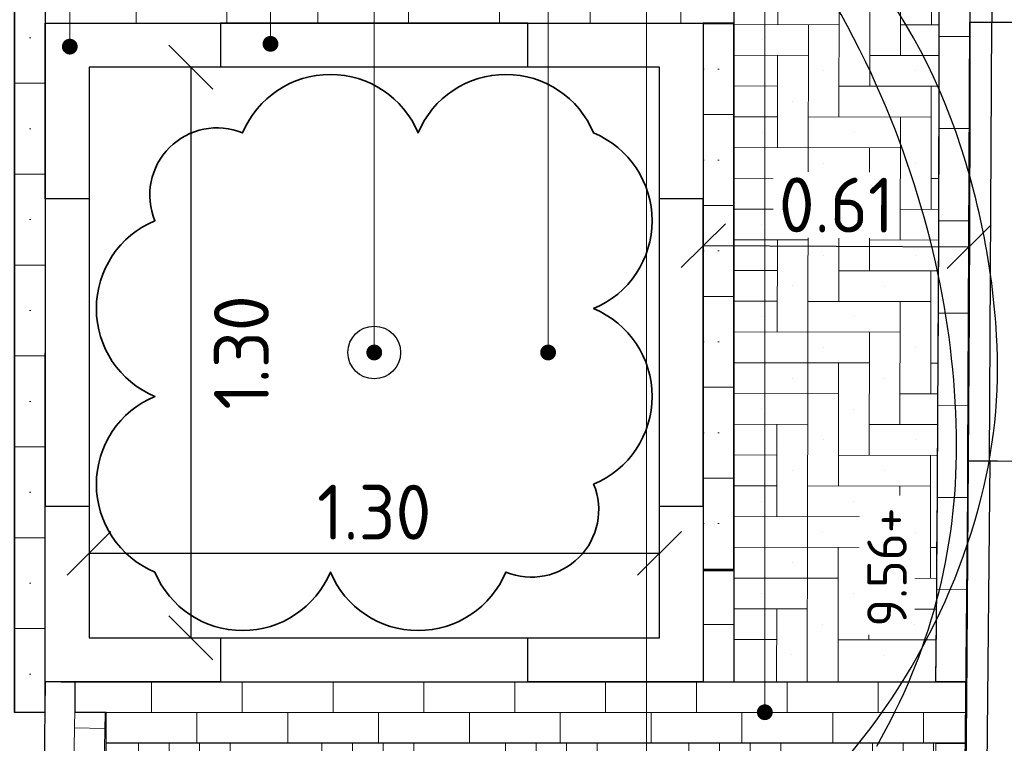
# Model space of a CAD drawing. Header units: metres. Extents: x -890 to 5635, y -951 to 6976.
# Tile 29 of 58: x 37.25 to 39.49, y 14.84 to 16.49. Entities that reach past the tile are written whole.
import ezdxf
from ezdxf import colors
from ezdxf.entities.mleader import LeaderData, LeaderLine
from ezdxf.math import Vec2, Vec3

# ---------------------------------------------------------------- set-up
doc = ezdxf.new("R2010")
doc.units = ezdxf.units.M
doc.linetypes.add('VH-GELEIDEBAND_50X200', pattern=[8, 4, -2, 0, -2])
for name, color, linetype in [('N-WE-GR-BOOM_2e_grootte-S', 3, 'Continuous'), ('TB63_BOOM', 3, 'Continuous'), ('TM00_MAATVOERING', 1, 'Continuous')]:
    doc.layers.add(name, color=color, linetype=linetype)
for name, color, linetype, lineweight in [('N-WE-GR-HAAG2-G', 90, 'Continuous', 35), ('N-WE-VH-KANTOPSLUITING_GELEIDEBAND_50 200_250-S', 20, 'Continuous', 25), ('N-WE-VH-KANTOPSLUITING_GELEIDEBAND_50X200-G', 3, 'VH-GELEIDEBAND_50X200', 35), ('N-WE-VH-KANTOPSLUITING_OPSLUITBAND_100X200-G', 3, 'Continuous', 25), ('N-WE-VH-KANTOPSLUITING_OPSLUITBAND_100X200_HOEKSTUK-S', 3, 'Continuous', 25), ('N-WE-VH-KANTOPSLUITING_VERLOOPBAND-S', 3, 'Continuous', 25), ('N-WE-VH-KANTOPSLUITING_VOORKANTBAND_OB_100x200-G', 3, 'Continuous', 25), ('N-WE-VH-VERHARDING_BETONSTRAATSTEEN-A', 11, 'Continuous', 13), ('N-WE-VH-VERHARDING_BETONSTRAATSTEEN_DIKFORMAAT-V', 253, 'Continuous', 18), ('N-WE-VH-VERHARDING_STRAATBAKSTEEN-A', 11, 'Continuous', 13), ('N-WE-VH-VERHARDING_STRAATBAKSTEEN-V', 253, 'Continuous', 18), ('X-XX-AL-AANPIJLING-T18', 10, 'Continuous', 18), ('X-XX-AL-PEIL-T18', 10, 'Continuous', 18)]:
    doc.layers.add(name, color=color, linetype=linetype, lineweight=lineweight)
doc.layers.add('TL00_HULPLAAG', color=211, linetype='Continuous', plot=False)
doc.styles.add('NLCS-ISO', font='NLCS-ISO.ttf')
doc.styles.add('NLCS-ISO-M20-T50', font='NLCS-ISO.ttf', dxfattribs={"height": 0.1})
doc.styles.add('NLCS-ISO-M50-T18', font='NLCS-ISO.ttf', dxfattribs={"height": 0.09})
doc.dimstyles.new('NLCS RODOR-DIM-050', dxfattribs={"dimscale": 0.05, "dimtxt": 2.5, "dimasz": 2, "dimexe": 1.25, "dimexo": 0.625, "dimtad": 1, "dimzin": 1, "dimdsep": 46, "dimtxsty": 'NLCS-ISO', "dimblk": 'OBLIQUE', "dimcen": 0, "dimse1": 1, "dimse2": 1, "dimclrd": 256, "dimclre": 1, "dimclrt": 256, "dimadec": 0, "dimazin": 0, "dimtfac": 1, "dimtmove": 2, "dimatfit": 3, "dimfxl": 1, "dimtfill": 1, "dimtolj": 1, "dimtzin": 0, "dimlwd": -1, "dimlwe": -1, "dimarcsym": 0})

# ---------------------------------------------------------------- blocks, each defined once
blk = doc.blocks.new('SVH-VERLOOPBAND_GELEIDEBAND 50 200X200 HD_OPSLUITBAND 200X200 HD_L1000_RECHTS-MM')
blk.add_lwpolyline([(0, 0), (1000, 0), (1000, 200), (0, 200)], close=True)
blk.add_lwpolyline([(900, 0), (100, 150), (0, 150)])
blk = doc.blocks.new('SB-BOOM19')
at = {"layer": 'TB63_BOOM', "linetype": 'Continuous'}
blk.add_circle((0, 0), 0.02, dxfattribs=at)
for centre, radius, start, end in [((-0.21996, -0.01244), 0.64959, 9.98315, 38.20995), ((0.02376, 0.01535), 0.44713, 6.02226, 51.53932), ((-0.29322, -0.02534), 0.72398, 358.88831, 9.98335), ((-0.10258, 0.00201), 0.57418, 350.23007, 6.02322), ((-0.20548, -0.02704), 0.63622, 347.04926, 358.8877), ((0.36029, 0.2161), 0.87285, 199.38194, 216.84656), ((0.06639, -0.02709), 0.40272, 331.34738, 350.23032), ((-0.02659, -0.06818), 0.45266, 316.76218, 347.04987), ((-0.01865, 0.01937), 0.49962, 296.88013, 331.34799)]:
    blk.add_arc(centre, radius, start, end, dxfattribs=at)
blk = doc.blocks.new('BOOM RODOR')
at = {"layer": 'TB63_BOOM', "xscale": 3, "yscale": 3}
blk.add_blockref('SB-BOOM19', (0, 0), dxfattribs=at)
blk = doc.blocks.new('*U9')
blk.add_lwpolyline([(0, 100), (300, 100), (300, 400), (400, 400), (400, 0), (0, 0)], close=True)
at = {"flags": 5}
blk.add_attdef('BPNR', (555.8, 250.2), '', height=400, dxfattribs=at)
blk = doc.blocks.new('SVH-GELEIDEBAND_50 200X250_L1000_HD-MM')
for p, q in [((0, 200), (1000, 200)), ((0, 0), (0, 200)), ((1000, 0), (1000, 200)), ((0, 150), (1000, 150)), ((0, 0), (1000, 0))]:
    blk.add_line(p, q)
blk = doc.blocks.new('_Oblique')
at = {"color": 0, "linetype": 'ByBlock', "lineweight": -2}
blk.add_line((-0.5, -0.5), (0.5, 0.5), dxfattribs=at)
blk = doc.blocks.new('*D27')
at = {"layer": 'Defpoints', "color": 0, "transparency": 16777216}
for p in [(37.4052, 15.8379), (38.7052, 15.8379), (38.7052, 15.2728)]:
    blk.add_point(p, dxfattribs=at)
at = {"layer": 'TM00_MAATVOERING', "transparency": 16777216}
blk.add_line((37.4052, 15.2728), (38.7052, 15.2728), dxfattribs=at)
at = {"layer": 'TM00_MAATVOERING', "transparency": 16777216, "xscale": 0.1, "yscale": 0.1, "zscale": 0.1, "rotation": 180}
blk.add_blockref('_Oblique', (37.4052, 15.2728), dxfattribs=at)
at = {"layer": 'TM00_MAATVOERING', "transparency": 16777216, "xscale": 0.1, "yscale": 0.1, "zscale": 0.1}
blk.add_blockref('_Oblique', (38.7052, 15.2728), dxfattribs=at)
at = {"layer": 'TM00_MAATVOERING', "transparency": 16777216, "insert": (38.0552, 15.3665), "char_height": 0.125, "attachment_point": 5, "style": 'NLCS-ISO', "bg_fill": 3, "box_fill_scale": 1.1, "bg_fill_color": 256, "bg_fill_true_color": 13158600, "bg_fill_transparency": 0}
blk.add_mtext('\\A1;1.30', dxfattribs=at)
blk = doc.blocks.new('*D28')
at = {"layer": 'Defpoints', "color": 0, "transparency": 16777216}
for p in [(38.8052, 15.974), (39.4111, 15.9715), (39.4111, 15.9711)]:
    blk.add_point(p, dxfattribs=at)
at = {"layer": 'TM00_MAATVOERING', "transparency": 16777216}
blk.add_line((38.8052, 15.9735), (39.4111, 15.9711), dxfattribs=at)
at = {"layer": 'TM00_MAATVOERING', "transparency": 16777216, "xscale": 0.1, "yscale": 0.1, "zscale": 0.1}
for p, rotation in [((38.8052, 15.9735), 179.7653139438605), ((39.4111, 15.9711), 359.7653139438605)]:
    blk.add_blockref('_Oblique', p, dxfattribs=dict(at, rotation=rotation))
at = {"layer": 'TM00_MAATVOERING', "transparency": 16777216, "insert": (39.1086, 16.0661), "char_height": 0.125, "attachment_point": 5, "rotation": 359.7653, "style": 'NLCS-ISO', "bg_fill": 3, "box_fill_scale": 1.1, "bg_fill_color": 256, "bg_fill_true_color": 13158600, "bg_fill_transparency": 0}
blk.add_mtext('\\A1;0.61', dxfattribs=at)
blk = doc.blocks.new('*D29')
at = {"layer": 'Defpoints', "color": 0, "transparency": 16777216}
for p in [(37.8007, 16.3802), (37.637, 15.0802), (37.8007, 15.0802)]:
    blk.add_point(p, dxfattribs=at)
at = {"layer": 'TM00_MAATVOERING', "transparency": 16777216}
blk.add_line((37.637, 16.3802), (37.637, 15.0802), dxfattribs=at)
at = {"layer": 'TM00_MAATVOERING', "transparency": 16777216, "xscale": 0.1, "yscale": 0.1, "zscale": 0.1}
for p, rotation in [((37.637, 16.3802), 90), ((37.637, 15.0802), 270)]:
    blk.add_blockref('_Oblique', p, dxfattribs=dict(at, rotation=rotation))
at = {"layer": 'TM00_MAATVOERING', "transparency": 16777216, "insert": (37.7525, 15.7302), "char_height": 0.125, "attachment_point": 5, "rotation": 90, "style": 'NLCS-ISO', "bg_fill": 3, "box_fill_scale": 1.1, "bg_fill_color": 256, "bg_fill_true_color": 13158600, "bg_fill_transparency": 0}
blk.add_mtext('\\A1;1.30', dxfattribs=at)
blk = doc.blocks.new('_Dot')
at = {"color": 0, "linetype": 'ByBlock', "lineweight": -2}
blk.add_line((-0.5, 0), (-1, 0), dxfattribs=at)
at = {"color": 0, "linetype": 'ByBlock', "const_width": 0.5}
blk.add_lwpolyline([(-0.25, 0, 1), (0.25, 0, 1)], format="xyb", close=True, dxfattribs=at)

msp = doc.modelspace()

# ---------------------------------------------------------------- hatches: boundary and pattern name
at = {"layer": 'N-WE-VH-VERHARDING_BETONSTRAATSTEEN-A'}
h = msp.add_hatch(dxfattribs=at)
h.set_pattern_fill('AVH-BSS_DIKFORMAAT_HALFST', color=256, pattern_type=2)
h.set_pattern_definition([(358.887, (37.30521, 14.98016), (0.208971, 0.09946), [0.069, -0.069]), (88.887, (37.30521, 14.98016), (-0.068987, 0.00134), [])])
edge = h.paths.add_edge_path()
edge.add_arc((-157.8767, 16.7329), 195.1897, 358.887144, 359.485501, ccw=False)
edge.add_line((37.2763, 12.942), (37.4163, 12.942))
edge.add_arc((-157.8889, 16.733), 195.3419, 358.887968, 359.444794)
edge.add_line((37.4439, 14.8402), (37.4439, 14.9102))
edge.add_line((37.4439, 14.9102), (37.3739, 14.9102))
edge.add_line((37.3739, 14.9102), (37.3739, 14.9802))
edge.add_line((37.3739, 14.9802), (37.3052, 14.9802))
h = msp.add_hatch(dxfattribs=at)
h.set_pattern_fill('AVH-BSS_DIKFORMAAT_HALFST', color=256, angle=90, pattern_type=2)
h.set_pattern_definition([(90, (37.44391, 14.84116), (-0.1035, 0.207), [0.069, -0.069]), (180, (37.44391, 14.841164), (-8e-18, -0.069), [])])
h.paths.add_polyline_path([(37.3739, 14.9802), (39.4053, 14.9802), (39.404, 14.8402), (37.4439, 14.8402), (37.4439, 14.9102), (37.3739, 14.9102)])
h = msp.add_hatch(dxfattribs=at)
h.set_pattern_fill('AVH-BSS_DIKFORMAAT_ELLEBOOG', color=256, scale=1.01, angle=359.1, pattern_type=2)
h.set_pattern_definition([(359.1, (39.2582, 14.704046), (0.070776, 0.0685868), [0.27876, -0.13938]), (269.1, (39.26148, 14.91309), (0.070776, 0.0685868), [0.27876, -0.13938])])
edge = h.paths.add_edge_path()
edge.add_arc((-360.0748, 19.1836), 397.5424, 359.100387, 359.373991, ccw=False)
edge.add_line((37.4186, 12.942), (39.3101, 12.9419))
edge.add_line((39.3101, 12.9419), (39.3351, 14.8401))
edge.add_line((39.3351, 14.8401), (37.4439, 14.8402))
at = {"layer": 'N-WE-VH-VERHARDING_STRAATBAKSTEEN-A'}
h = msp.add_hatch(dxfattribs=at)
h.set_pattern_fill('AVH-SBS_DIKFORMAAT_HALFST', color=256, angle=90, pattern_type=2)
h.set_pattern_definition([(90, (37.30522, 16.55016), (-0.069, 4e-18), []), (180, (37.30522, 16.75716), (-3e-17, -0.207), [0.069, -0.069]), (180, (37.23622, 16.65366), (-3e-17, -0.207), [0.069, -0.069]), (90, (37.27072, 16.65366), (-0.138, 8e-18), [0, -0.207, 0, 0]), (90, (37.20172, 16.75716), (-0.138, 8e-18), [0, -0.207, 0, 0])])
h.paths.add_polyline_path([(37.3052, 16.5502), (37.3046, 14.9102), (37.2352, 14.9102), (37.2352, 16.5502)])
h = msp.add_hatch(dxfattribs=at)
h.set_pattern_fill('AVH-SBS_DIKFORMAAT_HALFST', color=256, pattern_type=2)
h.set_pattern_definition([(0, (37.30522, 16.48016), (0, 0.069), []), (90, (37.51222, 16.48016), (-0.207, 1e-17), [0.069, -0.069]), (90, (37.40872, 16.54916), (-0.207, 1e-17), [0.069, -0.069]), (0, (37.40872, 16.51466), (0, 0.138), [0, -0.207, 0, 0]), (0, (37.51222, 16.58366), (0, 0.138), [0, -0.207, 0, 0])])
h.paths.add_polyline_path([(37.3052, 16.5502), (37.3052, 16.4802), (38.8752, 16.4802), (38.8752, 16.5502)])
h = msp.add_hatch(dxfattribs=at)
h.set_pattern_fill('AVH-SBS_DIKFORMAAT_HALFST', color=256, angle=90, pattern_type=2)
h.set_pattern_definition([(90, (38.80521, 16.37539), (-0.069, 4e-18), []), (180, (38.8052, 16.5824), (-3e-17, -0.207), [0.069, -0.069]), (180, (38.7362, 16.4789), (-3e-17, -0.207), [0.069, -0.069]), (90, (38.77071, 16.47889), (-0.138, 8e-18), [0, -0.207, 0, 0]), (90, (38.70171, 16.58239), (-0.138, 8e-18), [0, -0.207, 0, 0])])
h.paths.add_polyline_path([(38.8052, 16.4802), (38.8052, 15.234), (38.8752, 15.2337), (38.8752, 16.4802)])
h = msp.add_hatch(dxfattribs=at)
h.set_pattern_fill('AVH-SBS_DIKFORMAAT_HALFST', color=256, scale=5, pattern_type=2)
h.set_pattern_definition([(0, (-6.21708, 2), (0, 0.345), []), (90, (-5.1821, 2), (-1.035, 6e-17), [0.345, -0.345]), (90, (-5.6996, 2.345), (-1.035, 6e-17), [0.345, -0.345]), (0, (-5.6996, 2.1725), (0, 0.69), [0, -1.035, 0, 0]), (0, (-5.1821, 2.5175), (0, 0.69), [0, -1.035, 0, 0])])
h.paths.add_polyline_path([(38.8052, 15.234), (38.8052, 14.9802), (38.8752, 14.9802), (38.8752, 15.2337)])
h = msp.add_hatch(dxfattribs=at)
h.set_pattern_fill('AVH-SBS_DIKFORMAAT_HALFST', color=256, angle=89.2, pattern_type=2)
h.set_pattern_definition([(89.2, (39.33376, 14.7361), (-0.0689933, 0.0009634), []), (179.2, (39.33665, 14.94308), (-0.00289, -0.20698), [0.069, -0.069]), (179.2, (39.26622, 14.84055), (-0.00289, -0.20698), [0.069, -0.069]), (89.2, (39.30071, 14.84007), (-0.137987, 0.001927), [0, -0.207, 0, 0]), (89.2, (39.23316, 14.94452), (-0.137987, 0.001927), [0, -0.207, 0, 0])])
edge = h.paths.add_edge_path()
edge.add_arc((-157.8871, 16.733), 197.2301, 358.898623, 359.450117, ccw=False)
edge.add_line((39.3066, 12.942), (39.3766, 12.942))
edge.add_arc((-236.4749, 18.0551), 275.8989, 358.938086, 359.332332)
edge.add_line((39.4053, 14.8402), (39.334, 14.8402))

# ---------------------------------------------------------------- linework, layer by layer
at = {"layer": 'N-WE-VH-KANTOPSLUITING_GELEIDEBAND_50X200-G'}
msp.add_lwpolyline([(39.3767, 12.942, 0.004487), (39.4129, 16.4826)], format="xyb", dxfattribs=at)
at = {"layer": 'N-WE-VH-KANTOPSLUITING_OPSLUITBAND_100X200-G'}
for points in [[(38.4052, 16.3802), (37.7052, 16.3802)], [(37.4052, 16.0802), (37.4052, 15.3802)], [(38.7052, 15.3802), (38.7052, 16.0802)], [(37.7052, 15.0802), (38.4052, 15.0802)]]:
    msp.add_lwpolyline(points, dxfattribs=at)
at = {"layer": 'N-WE-VH-KANTOPSLUITING_VOORKANTBAND_OB_100x200-G'}
for points in [[(38.4052, 16.4802), (37.7052, 16.4802)], [(37.3052, 16.0802), (37.3052, 15.3802)], [(38.8052, 15.3802), (38.8052, 16.0802)], [(37.7052, 14.9802), (38.4052, 14.9802)]]:
    msp.add_lwpolyline(points, dxfattribs=at)
at = {"layer": 'N-WE-VH-VERHARDING_BETONSTRAATSTEEN-A', "ltscale": 0.1, "flags": 128}
msp.add_lwpolyline([(37.3052, 14.9802), (39.4053, 14.9802), (39.404, 14.8402), (37.4439, 14.8402, -0.00243), (37.4163, 12.942)], format="xyb", dxfattribs=at)
at = {"layer": 'N-WE-VH-VERHARDING_BETONSTRAATSTEEN_DIKFORMAAT-V'}
msp.add_lwpolyline([(39.4053, 14.9802), (37.3052, 14.9802, -0.002611), (37.2763, 12.942, -0.002611)], format="xyb", dxfattribs=at)
msp.add_lwpolyline([(37.3046, 14.9802), (39.4053, 14.9802)], dxfattribs=at)
at = {"layer": 'N-WE-VH-VERHARDING_STRAATBAKSTEEN-A', "linetype": 'Continuous'}
for p, q in [((38.9753, 16.8272), (38.9747, 16.4771)), ((39.3254, 16.7566), (39.3249, 16.4765)), ((39.2552, 16.6867), (39.2547, 16.4065)), ((39.1851, 16.6168), (39.1846, 16.3366)), ((39.1149, 16.5469), (39.1144, 16.2667)), ((38.8752, 16.4772), (39.1148, 16.4768)), ((39.0448, 16.4769), (39.0441, 16.1268)), ((39.2549, 16.4766), (39.3429, 16.4764)), ((38.9396, 16.4421), (38.9396, 16.4421)), ((39.1498, 16.4417), (39.1498, 16.4417)), ((38.8752, 16.4072), (39.0446, 16.4069)), ((38.9746, 16.407), (38.9742, 16.1969)), ((39.1847, 16.4067), (39.3428, 16.4064)), ((39.0796, 16.3718), (39.0796, 16.3718)), ((39.2897, 16.3715), (39.2897, 16.3715)), ((38.8752, 16.3372), (38.9745, 16.337)), ((39.1146, 16.3368), (39.3427, 16.3364)), ((39.3247, 16.3364), (39.3242, 16.0563)), ((39.0094, 16.3019), (39.0094, 16.3019)), ((39.2195, 16.3016), (39.2195, 16.3016)), ((38.8752, 16.2671), (38.9744, 16.267)), ((39.0444, 16.2668), (39.3245, 16.2664)), ((39.2545, 16.2665), (39.254, 15.9863)), ((38.9393, 16.232), (38.9393, 16.232)), ((39.1494, 16.2316), (39.1494, 16.2316)), ((38.8752, 16.1971), (39.2544, 16.1964)), ((39.1843, 16.1966), (39.1839, 15.9164)), ((39.0792, 16.1617), (39.0792, 16.1617)), ((39.2893, 16.1614), (39.2893, 16.1614)), ((38.8752, 16.1271), (39.1842, 16.1265)), ((39.0441, 16.1268), (39.0435, 15.7766)), ((39.1142, 16.1267), (39.1137, 15.8465)), ((39.3243, 16.1263), (39.3421, 16.1263)), ((39.0091, 16.0918), (39.0091, 16.0918)), ((39.2192, 16.0915), (39.2192, 16.0915)), ((38.8752, 16.057), (39.1141, 16.0566)), ((39.2541, 16.0564), (39.3419, 16.0562)), ((38.9389, 16.0219), (38.9389, 16.0219)), ((39.149, 16.0215), (39.149, 16.0215)), ((38.8752, 15.987), (39.0439, 15.9867)), ((38.9739, 15.9868), (38.9735, 15.7767)), ((39.184, 15.9865), (39.3417, 15.9862)), ((39.0789, 15.9516), (39.0789, 15.9516)), ((39.289, 15.9513), (39.289, 15.9513)), ((38.8752, 15.917), (38.9737, 15.9168)), ((39.1138, 15.9165), (39.3414, 15.9162)), ((39.3239, 15.9162), (39.3234, 15.636)), ((39.0087, 15.8817), (39.0087, 15.8817)), ((39.2188, 15.8813), (39.2188, 15.8813)), ((38.8752, 15.8469), (38.9736, 15.8468)), ((39.0437, 15.8466), (39.3238, 15.8461)), ((39.2538, 15.8463), (39.2533, 15.5661)), ((38.9385, 15.8118), (38.9385, 15.8118)), ((39.1487, 15.8114), (39.1487, 15.8114)), ((38.8752, 15.7769), (39.2536, 15.7762)), ((39.1836, 15.7764), (39.1831, 15.4962)), ((39.0785, 15.7415), (39.0785, 15.7415)), ((39.2886, 15.7412), (39.2886, 15.7412)), ((38.8752, 15.7069), (39.1835, 15.7063)), ((39.1135, 15.7064), (39.113, 15.4263)), ((39.3236, 15.7061), (39.3404, 15.706)), ((39.0083, 15.6716), (39.0083, 15.6716)), ((39.2184, 15.6712), (39.2184, 15.6712)), ((38.8752, 15.6368), (39.1133, 15.6364)), ((39.0433, 15.6365), (39.0428, 15.3564)), ((39.2534, 15.6362), (39.34, 15.636)), ((38.9382, 15.6017), (38.9382, 15.6017)), ((39.1483, 15.6013), (39.1483, 15.6013)), ((38.8752, 15.5668), (39.0432, 15.5665)), ((38.9731, 15.5666), (38.9728, 15.3565)), ((39.1832, 15.5663), (39.3396, 15.566)), ((39.0781, 15.5314), (39.0781, 15.5314)), ((39.2882, 15.5311), (39.2882, 15.5311)), ((38.8752, 15.4968), (38.973, 15.4966)), ((39.1131, 15.4963), (39.3392, 15.4959)), ((39.3232, 15.496), (39.3227, 15.2158)), ((39.008, 15.4615), (39.008, 15.4615)), ((39.2181, 15.4611), (39.2181, 15.4611)), ((38.8752, 15.4267), (38.9729, 15.4265)), ((39.0429, 15.4264), (39.3231, 15.4259)), ((39.253, 15.4261), (39.2525, 15.1459)), ((38.9378, 15.3916), (38.9378, 15.3916)), ((39.1479, 15.3912), (39.1479, 15.3912)), ((38.8752, 15.3567), (39.2529, 15.356)), ((39.0428, 15.3564), (39.0421, 14.9802)), ((39.1829, 15.3561), (39.1824, 15.076)), ((39.0778, 15.3213), (39.0778, 15.3213)), ((39.2879, 15.3209), (39.2879, 15.3209)), ((38.8752, 15.2866), (39.1828, 15.2861)), ((39.1127, 15.2862), (39.1122, 14.9802)), ((39.3228, 15.2859), (39.3378, 15.2858)), ((39.0076, 15.2514), (39.0076, 15.2514)), ((39.2177, 15.251), (39.2177, 15.251)), ((38.8752, 15.2166), (39.1126, 15.2162)), ((39.2527, 15.216), (39.3372, 15.2158)), ((38.9374, 15.1815), (38.9374, 15.1815)), ((39.1476, 15.1811), (39.1476, 15.1811)), ((38.8752, 15.1466), (39.0424, 15.1463)), ((38.9724, 15.1464), (38.9721, 14.9802)), ((39.1825, 15.146), (39.3367, 15.1458)), ((39.0774, 15.1112), (39.0774, 15.1112)), ((39.2875, 15.1108), (39.2875, 15.1108)), ((38.8752, 15.0765), (38.9723, 15.0764)), ((39.1124, 15.0761), (39.3361, 15.0757)), ((39.0072, 15.0413), (39.0072, 15.0413)), ((39.2173, 15.0409), (39.2173, 15.0409))]:
    msp.add_line(p, q, dxfattribs=at)
at = {"layer": 'N-WE-VH-VERHARDING_STRAATBAKSTEEN-A', "flags": 128}
msp.add_lwpolyline([(35.5429, 19.5246, -0.008508), (35.5259, 12.942), (37.2763, 12.942, 0.0027), (37.3042, 14.9102), (37.2352, 14.9102), (37.2352, 16.5502), (38.8752, 16.5502), (38.8752, 14.9802), (39.3353, 14.9802, 0.005761), (39.3233, 19.5246)], format="xyb", close=True, dxfattribs=at)
at = {"layer": 'N-WE-VH-VERHARDING_STRAATBAKSTEEN-A', "ltscale": 0.1, "flags": 128}
msp.add_lwpolyline([(39.3353, 14.9802, 0.005235), (39.3288, 19.11, 0.000526), (39.3233, 19.5246, 0.000526)], format="xyb", dxfattribs=at)
at = {"layer": 'N-WE-VH-VERHARDING_STRAATBAKSTEEN-A', "flags": 128}
for points in [[(39.3429, 16.4501), (39.3431, 16.6601), (39.4131, 16.6601), (39.4129, 16.4501)], [(39.3425, 16.2401), (39.3429, 16.4501), (39.4129, 16.45), (39.4125, 16.24)], [(39.3418, 16.0301), (39.3425, 16.2401), (39.4125, 16.2399), (39.4118, 16.0299)], [(39.341, 15.8201), (39.3418, 16.0301), (39.4118, 16.0299), (39.411, 15.8199)], [(39.3399, 15.6101), (39.341, 15.8201), (39.411, 15.8198), (39.4099, 15.6098)], [(39.3386, 15.4001), (39.3399, 15.6101), (39.4099, 15.6097), (39.4086, 15.3997)], [(39.337, 15.1902), (39.3386, 15.4001), (39.4086, 15.3996), (39.407, 15.1896)], [(39.3353, 14.9802), (39.337, 15.1902), (39.407, 15.1896), (39.4053, 14.9796)]]:
    msp.add_lwpolyline(points, close=True, dxfattribs=at)
at = {"layer": 'N-WE-VH-VERHARDING_STRAATBAKSTEEN-A', "ltscale": 0.1, "flags": 128}
msp.add_lwpolyline([(38.8752, 14.9802), (38.8752, 16.5502), (37.2352, 16.5502), (37.2352, 14.9102), (37.3046, 14.9102)], dxfattribs=at)
at = {"layer": 'N-WE-VH-VERHARDING_STRAATBAKSTEEN-A', "flags": 128}
msp.add_lwpolyline([(39.0435, 15.7766), (39.0433, 15.6365)], dxfattribs=at)
at = {"layer": 'N-WE-VH-VERHARDING_STRAATBAKSTEEN-V', "flags": 128}
msp.add_lwpolyline([(37.2763, 12.942, 0.002521), (37.3046, 14.9102), (37.3052, 16.4802), (38.8052, 16.4802), (38.8052, 14.9802), (39.3353, 14.9802), (39.4053, 14.9802), (39.4129, 16.4826), (39.4117, 17.4826, 0.002588), (39.3933, 19.5246)], format="xyb", dxfattribs=at)
at = {"layer": 'TL00_HULPLAAG', "flags": 128}
for points in [[(37.3052, 16.5502), (37.3046, 14.9102), (37.2352, 14.9102), (37.2352, 16.5502)], [(37.3052, 16.5502), (37.3052, 16.4802), (38.8752, 16.4802), (38.8752, 16.5502)], [(38.8052, 15.234), (38.8052, 14.9802), (38.8752, 14.9802), (38.8752, 15.2337)]]:
    msp.add_lwpolyline(points, close=True, dxfattribs=at)
msp.add_lwpolyline([(37.3052, 14.9802, -0.002611), (37.2763, 12.942), (37.4163, 12.942, 0.00243), (37.4439, 14.8402), (37.4439, 14.9102), (37.3739, 14.9102), (37.3739, 14.9802)], format="xyb", close=True, dxfattribs=at)
msp.add_lwpolyline([(37.3739, 14.9802), (39.4053, 14.9802), (39.404, 14.8402), (37.4439, 14.8402), (37.4439, 14.9102), (37.3739, 14.9102), (37.3739, 14.9802)], dxfattribs=at)

# ---------------------------------------------------------------- block references
at = {"layer": 'N-WE-GR-BOOM_2e_grootte-S', "rotation": 13.23284235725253}
msp.add_blockref('BOOM RODOR', (38.0552, 15.7302), dxfattribs=at)
at = {"layer": 'N-WE-VH-KANTOPSLUITING_GELEIDEBAND_50 200_250-S', "xscale": 0.000999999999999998, "yscale": 0.000999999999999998, "zscale": 0.000999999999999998}
for p, rotation in [((39.6078, 15.4814), 89.70969651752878), ((39.5989, 14.4814), 89.42088486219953)]:
    msp.add_blockref('SVH-GELEIDEBAND_50 200X250_L1000_HD-MM', p, dxfattribs=dict(at, rotation=rotation))
at = {"layer": 'N-WE-VH-KANTOPSLUITING_OPSLUITBAND_100X200_HOEKSTUK-S', "xscale": 0.001, "yscale": 0.001, "zscale": 0.001}
for p, rotation in [((37.7052, 16.4802), 179.9999999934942), ((38.8052, 16.0802), 89.99999999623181), ((37.3052, 15.3802), 269.9999999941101)]:
    msp.add_blockref('*U9', p, dxfattribs=dict(at, rotation=rotation))
at = {"layer": 'N-WE-VH-KANTOPSLUITING_OPSLUITBAND_100X200_HOEKSTUK-S', "xscale": 0.0009999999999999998, "yscale": 0.0009999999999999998, "zscale": 0.0009999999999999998}
msp.add_blockref('*U9', (38.4052, 14.9802), dxfattribs=at)
at = {"layer": 'N-WE-VH-KANTOPSLUITING_VERLOOPBAND-S', "xscale": 0.001, "yscale": 0.001, "zscale": 0.001, "rotation": 90.07246960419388}
msp.add_blockref('SVH-VERLOOPBAND_GELEIDEBAND 50 200X200 HD_OPSLUITBAND 200X200 HD_L1000_RECHTS-MM', (39.6129, 16.4828), dxfattribs=at)

# ---------------------------------------------------------------- next in the draw order: texts
at = {"layer": 'X-XX-AL-PEIL-T18', "insert": (39.1786, 15.1058), "char_height": 0.09, "width": 0.280847, "attachment_point": 1, "rotation": 89.8568, "style": 'NLCS-ISO-M50-T18', "bg_fill": 3, "box_fill_scale": 1.2, "bg_fill_color": 256, "bg_fill_transparency": 0}
msp.add_mtext('9.56+', dxfattribs=at)

# ---------------------------------------------------------------- next in the draw order: dimensions: what is measured, and where the dimension line sits
at = {"layer": 'TM00_MAATVOERING'}
for p1, p2, distance, picture, middle in [((38.8052, 15.974), (39.4111, 15.9715), -0.0004, '*D28', (39.1086, 16.0661)), ((37.4052, 15.8379), (38.7052, 15.8379), -0.5652, '*D27', (38.0552, 15.3665))]:
    dim = msp.add_aligned_dim(p1=p1, p2=p2, distance=distance, dimstyle='NLCS RODOR-DIM-050', dxfattribs=at)
    dim.commit()
    dim.dimension.update_dxf_attribs({"geometry": picture, "text_midpoint": middle})

# ---------------------------------------------------------------- next in the draw order: linework, layer by layer
at = {"layer": 'TL00_HULPLAAG', "flags": 128}
msp.add_lwpolyline([(39.3933, 19.5245), (39.4004, 19.1108), (39.4133, 17.4826), (39.4129, 16.4824), (39.4053, 14.9802), (39.3353, 14.9802, 0.005761), (39.3233, 19.5246)], format="xyb", close=True, dxfattribs=at)
msp.add_lwpolyline([(39.3353, 14.9802, 0.00576), (39.3233, 19.524)], format="xyb", dxfattribs=at)
msp.add_lwpolyline([(38.8052, 16.4802), (38.8052, 15.234), (38.8752, 15.2337), (38.8752, 16.4802)], close=True, dxfattribs=at)

# ---------------------------------------------------------------- next in the draw order: dimensions: what is measured, and where the dimension line sits
at = {"layer": 'TM00_MAATVOERING'}
dim = msp.add_linear_dim(base=(37.637, 15.0802), p1=(37.8007, 16.3802), p2=(37.8007, 15.0802), angle=270, dimstyle='NLCS RODOR-DIM-050', dxfattribs=at)
dim.commit()
dim.dimension.update_dxf_attribs({"geometry": '*D29', "text_midpoint": (37.7525, 15.7302), "dimtype": 161})

# ---------------------------------------------------------------- next in the draw order: leaders
at = {"layer": 'X-XX-AL-AANPIJLING-T18'}
ml = msp.add_multileader_mtext('Standard', dxfattribs=at)
ml.set_content('betonstraatstenen, elleboogverband, dikformaat, type: Keranova Ocra', color=2, style='NLCS-ISO-M20-T50')
ml.set_leader_properties(color=256, linetype='ByLayer', lineweight=-1)
ml.set_arrow_properties(name='DOT')
ml.build(insert=Vec2(0, 0))
ml.multileader.update_dxf_attribs({"text_left_attachment_type": 3, "text_right_attachment_type": 5, "dogleg_length": 0.036, "arrow_head_size": 0.036})
ctx = ml.context
ctx.base_point, ctx.char_height, ctx.arrow_head_size, ctx.landing_gap_size, ctx.plane_origin, ctx.plane_x_axis, ctx.plane_y_axis = Vec3(38.676, 20.0606), 0.09, 0.036, 0.045, Vec3(38.676, 14.611), Vec3(0, 1), Vec3(-1, 0)
ctx.left_attachment, ctx.right_attachment = 3, 5
notes = []
notes.append((ctx, [(0, (1, 1, 0), (38.676, 20.0246), (0, 1), 0.036, [(0, [(38.676, 14.611)], 0, [])])]))
ctx.mtext.insert, ctx.mtext.text_direction, ctx.mtext.rotation, ctx.mtext.flow_direction = Vec3(38.6175, 20.1056), Vec3(0, 1), 1.570796, 5
ml = msp.add_multileader_mtext('Standard', dxfattribs=at)
ml.set_content('dubbele strek, betonstraatstenen, dikformaat, type: Keranova Ocra', color=2, style='NLCS-ISO-M20-T50')
ml.set_leader_properties(color=256, linetype='ByLayer', lineweight=-1)
ml.set_arrow_properties(name='DOT')
ml.build(insert=Vec2(0, 0))
ml.multileader.update_dxf_attribs({"text_left_attachment_type": 3, "text_right_attachment_type": 5, "dogleg_length": 0.036, "arrow_head_size": 0.036})
ctx = ml.context
ctx.base_point, ctx.char_height, ctx.arrow_head_size, ctx.landing_gap_size, ctx.plane_origin, ctx.plane_x_axis, ctx.plane_y_axis = Vec3(38.9454, 20.0606), 0.09, 0.036, 0.045, Vec3(38.9454, 14.9108), Vec3(0, 1), Vec3(-1, 0)
ctx.left_attachment, ctx.right_attachment = 3, 5
notes.append((ctx, [(0, (1, 1, 0), (38.9454, 20.0246), (0, 1), 0.036, [(0, [(38.9454, 14.9108)], 0, [])])]))
ctx.mtext.insert, ctx.mtext.text_direction, ctx.mtext.rotation, ctx.mtext.flow_direction = Vec3(38.8869, 20.1056), Vec3(0, 1), 1.570796, 5
ml = msp.add_multileader_mtext('Standard', dxfattribs=at)
ml.set_content('nieuw aan te planten boom, zie plantsoenlijst', color=2, style='NLCS-ISO-M20-T50')
ml.set_leader_properties(color=256, linetype='ByLayer', lineweight=-1)
ml.set_arrow_properties(name='DOT')
ml.build(insert=Vec2(0, 0))
ml.multileader.update_dxf_attribs({"text_left_attachment_type": 3, "text_right_attachment_type": 5, "dogleg_length": 0.036, "arrow_head_size": 0.036})
ctx = ml.context
ctx.base_point, ctx.char_height, ctx.arrow_head_size, ctx.landing_gap_size, ctx.plane_origin, ctx.plane_x_axis, ctx.plane_y_axis = Vec3(38.0552, 20.0606), 0.09, 0.036, 0.045, Vec3(38.0552, 15.7302), Vec3(0, 1), Vec3(-1, 0)
ctx.left_attachment, ctx.right_attachment = 3, 5
notes.append((ctx, [(0, (1, 1, 0), (38.0552, 20.0246), (0, 1), 0.036, [(0, [(38.0552, 15.7302)], 0, [])])]))
ctx.mtext.insert, ctx.mtext.text_direction, ctx.mtext.rotation, ctx.mtext.flow_direction = Vec3(37.9967, 20.1056), Vec3(0, 1), 1.570796, 5
ml = msp.add_multileader_mtext('Standard', dxfattribs=at)
ml.set_content('sierplantsoen, zie plantsoenlijst', color=2, style='NLCS-ISO-M20-T50')
ml.set_leader_properties(color=256, linetype='ByLayer', lineweight=-1)
ml.set_arrow_properties(name='DOT')
ml.build(insert=Vec2(0, 0))
ml.multileader.update_dxf_attribs({"text_left_attachment_type": 3, "text_right_attachment_type": 5, "dogleg_length": 0.036, "arrow_head_size": 0.036})
ctx = ml.context
ctx.base_point, ctx.char_height, ctx.arrow_head_size, ctx.landing_gap_size, ctx.plane_origin, ctx.plane_x_axis, ctx.plane_y_axis = Vec3(38.4515, 20.0606), 0.09, 0.036, 0.045, Vec3(38.4515, 15.7302), Vec3(0, 1), Vec3(-1, 0)
ctx.left_attachment, ctx.right_attachment = 3, 5
notes.append((ctx, [(0, (1, 1, 0), (38.4515, 20.0246), (0, 1), 0.036, [(0, [(38.4515, 15.7302)], 0, [])])]))
ctx.mtext.insert, ctx.mtext.text_direction, ctx.mtext.rotation, ctx.mtext.flow_direction = Vec3(38.393, 20.1056), Vec3(0, 1), 1.570796, 5
for ctx, leaders in notes:
    for number, flags, end, landing, length, lines in leaders:
        leader = LeaderData()
        leader.index, (leader.has_last_leader_line, leader.has_dogleg_vector, leader.attachment_direction) = number, flags
        leader.last_leader_point, leader.dogleg_vector, leader.dogleg_length = Vec3(end), Vec3(landing), length
        for number, points, colour, breaks in lines:
            line = LeaderLine()
            line.index, line.vertices, line.color, line.breaks = number, Vec3.list(points), colors.encode_raw_color(colour), breaks
            leader.lines.append(line)
        ctx.leaders.append(leader)

# ---------------------------------------------------------------- next in the draw order: linework, layer by layer
msp.add_circle((74.4072, 12.7269), 964.0442)
at = {"layer": 'N-WE-GR-HAAG2-G'}
msp.add_lwpolyline([(37.5552, 15.2302, -0.666667), (37.5552, 15.6302, -0.666667), (37.5552, 16.0302, -0.666667), (37.7552, 16.2302, -0.666667), (38.1552, 16.2302, -0.666667), (38.5552, 16.2302, -0.666667), (38.5552, 15.8302, -0.666667), (38.5552, 15.4302, -0.666667), (38.3552, 15.2302, -0.666667), (37.9552, 15.2302, -0.666667), (37.5552, 15.2302)], format="xyb", dxfattribs=at)

# ---------------------------------------------------------------- next in the draw order: leaders
at = {"layer": 'X-XX-AL-AANPIJLING-T18'}
ml = msp.add_multileader_mtext('Standard', dxfattribs=at)
ml.set_content('opsluitband hoekstuk 100x200 mm, beenlengte: 400 mm, kleur: grijs', color=2, style='NLCS-ISO-M20-T50')
ml.set_leader_properties(color=256, linetype='ByLayer', lineweight=-1)
ml.set_arrow_properties(name='DOT')
ml.build(insert=Vec2(0, 0))
ml.multileader.update_dxf_attribs({"text_left_attachment_type": 3, "text_right_attachment_type": 5, "dogleg_length": 0.036, "arrow_head_size": 0.036})
ctx = ml.context
ctx.base_point, ctx.char_height, ctx.arrow_head_size, ctx.landing_gap_size, ctx.plane_origin, ctx.plane_x_axis, ctx.plane_y_axis = Vec3(37.3614, 20.0606), 0.09, 0.036, 0.045, Vec3(37.3614, 16.4268), Vec3(0, 1), Vec3(-1, 0)
ctx.left_attachment, ctx.right_attachment = 3, 5
notes = []
notes.append((ctx, [(0, (1, 1, 0), (37.3614, 20.0246), (0, 1), 0.036, [(0, [(37.3614, 16.4268)], 0, [])])]))
ctx.mtext.insert, ctx.mtext.text_direction, ctx.mtext.rotation, ctx.mtext.flow_direction = Vec3(37.3029, 20.1056), Vec3(0, 1), 1.570796, 5
ml = msp.add_multileader_mtext('Standard', dxfattribs=at)
ml.set_content('opsluitband 100x200 mm, kleur: grijs', color=2, style='NLCS-ISO-M20-T50')
ml.set_leader_properties(color=256, linetype='ByLayer', lineweight=-1)
ml.set_arrow_properties(name='DOT')
ml.build(insert=Vec2(0, 0))
ml.multileader.update_dxf_attribs({"text_left_attachment_type": 3, "text_right_attachment_type": 5, "dogleg_length": 0.036, "arrow_head_size": 0.036})
ctx = ml.context
ctx.base_point, ctx.char_height, ctx.arrow_head_size, ctx.landing_gap_size, ctx.plane_origin, ctx.plane_x_axis, ctx.plane_y_axis = Vec3(37.8188, 20.0606), 0.09, 0.036, 0.045, Vec3(37.8188, 16.4331), Vec3(0, 1), Vec3(-1, 0)
ctx.left_attachment, ctx.right_attachment = 3, 5
notes.append((ctx, [(0, (1, 1, 0), (37.8188, 20.0246), (0, 1), 0.036, [(0, [(37.8188, 16.4331)], 0, [])])]))
ctx.mtext.insert, ctx.mtext.text_direction, ctx.mtext.rotation, ctx.mtext.flow_direction = Vec3(37.7603, 20.1056), Vec3(0, 1), 1.570796, 5
for ctx, leaders in notes:
    for number, flags, end, landing, length, lines in leaders:
        leader = LeaderData()
        leader.index, (leader.has_last_leader_line, leader.has_dogleg_vector, leader.attachment_direction) = number, flags
        leader.last_leader_point, leader.dogleg_vector, leader.dogleg_length = Vec3(end), Vec3(landing), length
        for number, points, colour, breaks in lines:
            line = LeaderLine()
            line.index, line.vertices, line.color, line.breaks = number, Vec3.list(points), colors.encode_raw_color(colour), breaks
            leader.lines.append(line)
        ctx.leaders.append(leader)

doc.saveas('drawing.dxf')
